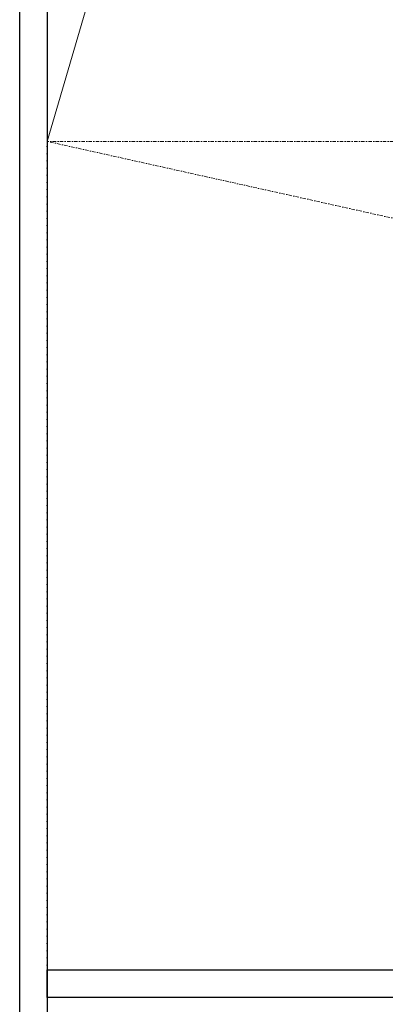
# Model space of a CAD drawing. Header units: millimetres. Extents: x 69858 to 162505, y 5570 to 25972.
# Tile 2 of 53: x 71794 to 71927, y 11365 to 11722. Entities that reach past the tile are written whole.
import ezdxf

# ---------------------------------------------------------------- set-up
doc = ezdxf.new("R2010")
doc.units = ezdxf.units.MM
doc.header["$LTSCALE"] = 2.5
doc.linetypes.add('DASHDOT2', pattern=[0.5, 0.25, -0.125, 0, -0.125])
doc.layers.add('Arch', color=7, linetype='Continuous')
for name, color, linetype, lineweight in [('FURNITURES', 30, 'Continuous', 15), ('K Equipment', 30, 'Continuous', 9), ('WALL', 132, 'Continuous', 25)]:
    doc.layers.add(name, color=color, linetype=linetype, lineweight=lineweight)

# ---------------------------------------------------------------- blocks, each defined once
blk = doc.blocks.new('*U95')
at = {"color": 8}
blk.add_lwpolyline([(0, -100), (6936.3, -100), (6936.3, -90), (0, -90)], close=True, dxfattribs=at)
blk = doc.blocks.new('*U94')
at = {"color": 8}
blk.add_lwpolyline([(0, 0), (5962.2, 0), (5962.2, -10), (0, -10)], close=True, dxfattribs=at)
blk = doc.blocks.new('ARCH')
at = {"layer": 'FURNITURES', "color": 8}
blk.add_line((116050.97, 9944.07, -0.09), (115720.83, 8810.58), dxfattribs=at)
at = {"layer": 'K Equipment', "color": 8, "linetype": 'DASHDOT2', "lineweight": 5, "ltscale": 2}
blk.add_line((117070.83, 8510.58), (115720.83, 8810.58), dxfattribs=at)
blk.add_lwpolyline([(117070.83, 8810.58), (115720.83, 8810.58), (115720.83, 8510.58), (117070.83, 8510.58)], close=True, dxfattribs=at)
at = {"layer": 'WALL', "color": 8, "xscale": -1, "rotation": 89.99999999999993}
blk.add_blockref('*U95', (115620.83, 13310.58), dxfattribs=at)
at = {"layer": 'WALL', "color": 8}
blk.add_blockref('*U94', (115720.83, 8510.58), dxfattribs=at)

msp = doc.modelspace()

# ---------------------------------------------------------------- block references
at = {"layer": 'Arch'}
msp.add_blockref('ARCH', (-43916.74, 2867.04), dxfattribs=at)

doc.saveas('drawing.dxf')
